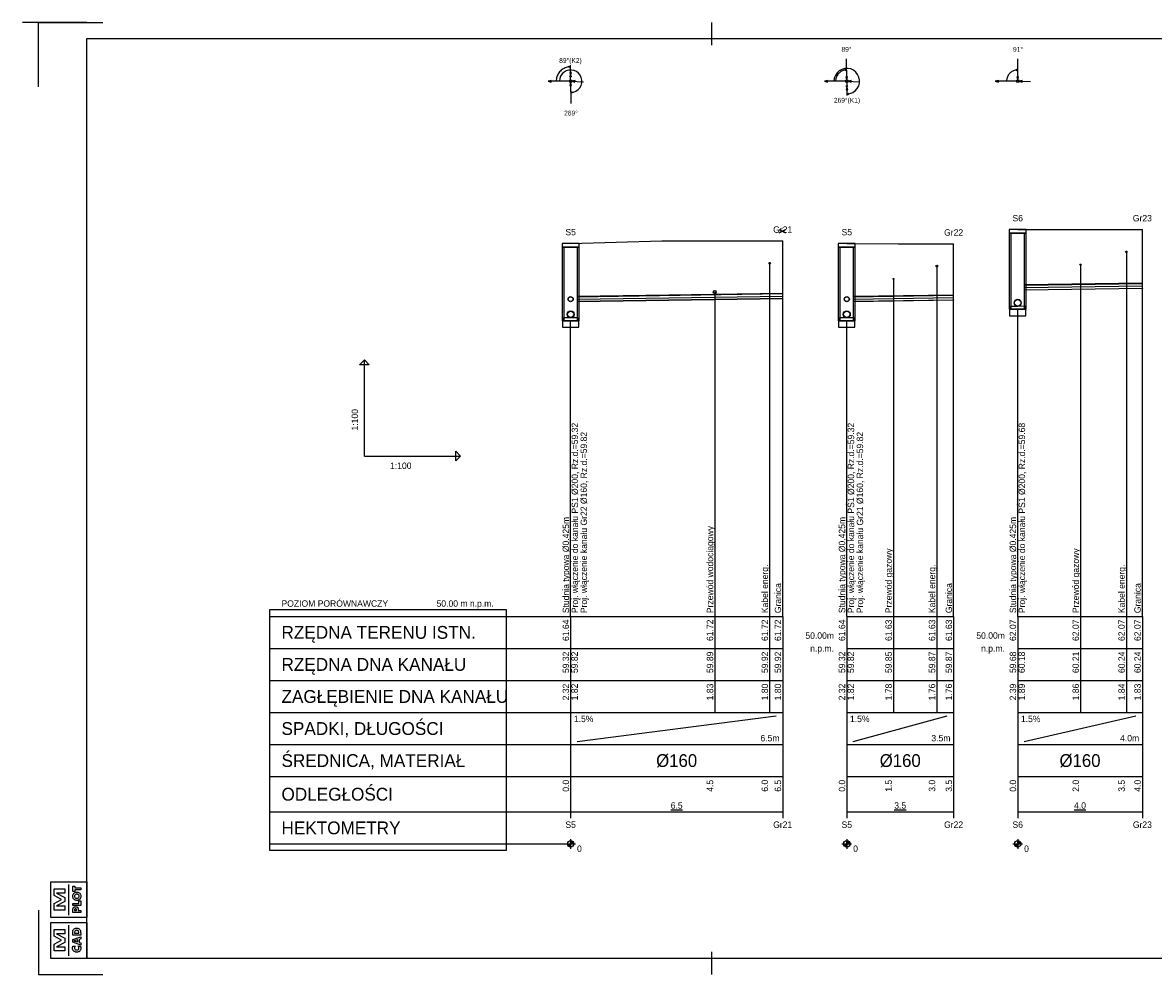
# Model space of a CAD drawing. Header units: metres. Extents: x 2733 to 3788, y -1659 to 878.
# Tile 2 of 23: x 2741 to 3094, y -1306 to -1009. Entities that reach past the tile are written whole.
import ezdxf
from ezdxf.enums import TextEntityAlignment as Align

# ---------------------------------------------------------------- set-up
doc = ezdxf.new("R2010")
doc.units = ezdxf.units.M
doc.header["$LTSCALE"] = 0.2
doc.layers.get('0').update_dxf_attribs({"color": 8, "linetype": 'CONTINUOUS'})
doc.layers.add('M_Ramki do druku', color=7, linetype='CONTINUOUS', lineweight=25)
doc.layers.add('M_Ramki rysunków', color=2, linetype='CONTINUOUS', lineweight=25)
for name, color, linetype in [('M_Ramki markery', 1, 'CONTINUOUS'), ('M_Ramki znaczniki', 6, 'CONTINUOUS'), ('SJ_10_Uzbr__nad', 7, 'CONTINUOUS'), ('SJ_14_Krawędzie', 7, 'CONTINUOUS'), ('SJ_15_Linie_tab', 7, 'CONTINUOUS'), ('SJ_16_Liczby', 7, 'CONTINUOUS'), ('SJ_19_Opis_Pz', 7, 'CONTINUOUS'), ('SJ_21_Opis_wl', 7, 'CONTINUOUS'), ('SJ_23_Opis_uzbr', 7, 'CONTINUOUS'), ('SJ_25_Linie_opi', 7, 'CONTINUOUS'), ('SJ_27_Wymiary', 7, 'CONTINUOUS'), ('SJ_2_Teren_istn', 3, 'CONTINUOUS'), ('SJ_5_Węzły', 7, 'CONTINUOUS'), ('SJ_8_KS_GRAWITA', 7, 'CONTINUOUS'), ('SJ_9_Uzbr__podz', 7, 'CONTINUOUS')]:
    doc.layers.add(name, color=color, linetype=linetype)
doc.styles.add('MCAD_TS', font='GENISO.SHX', dxfattribs={"width": 0.8, "oblique": 15})
doc.styles.add('OPISOWY', font='GOTHIC.TTF')

# ---------------------------------------------------------------- blocks, each defined once
blk = doc.blocks.new('mcadram')
at = {"color": 0, "linetype": 'ByBlock'}
for points in [[(-11.21, 0), (-11.21, 11.21), (0, 11.21), (0, 0)], [(-6.78, 2.37), (-10.13, 2.37), (-10.13, 4.43), (-7.84, 5.67), (-10.13, 6.89), (-10.13, 8.96), (-6.78, 8.96), (-6.78, 7.68), (-9.42, 7.68), (-6.78, 6.32), (-6.78, 5), (-9.42, 3.65), (-6.78, 3.65)], [(-1.88, 7.19), (-4.38, 7.19), (-4.38, 7.71), (-4.37, 8.06), (-4.35, 8.34), (-4.32, 8.53), (-4.28, 8.69), (-4.22, 8.83), (-4.14, 8.96), (-4.02, 9.1), (-3.88, 9.22), (-3.72, 9.32), (-3.54, 9.39), (-3.34, 9.43), (-3.13, 9.44), (-2.91, 9.43), (-2.72, 9.39), (-2.54, 9.32), (-2.38, 9.22), (-2.23, 9.1), (-2.11, 8.96), (-2.04, 8.83), (-1.98, 8.7), (-1.93, 8.55), (-1.9, 8.36), (-1.89, 8.12), (-1.88, 7.83), (-1.88, 7.71)], [(-2.44, 7.87), (-2.44, 7.98), (-2.46, 8.22), (-2.51, 8.42), (-2.6, 8.57), (-2.74, 8.67), (-2.91, 8.73), (-3.13, 8.75), (-3.34, 8.73), (-3.52, 8.67), (-3.65, 8.56), (-3.74, 8.42), (-3.8, 8.22), (-3.82, 7.98), (-3.82, 7.86)], [(-4.28, 3.85), (-3.53, 3.85), (-3.63, 3.75), (-3.7, 3.66), (-3.76, 3.57), (-3.8, 3.47), (-3.83, 3.37), (-3.83, 3.27), (-3.81, 3.09), (-3.75, 2.93), (-3.63, 2.8), (-3.49, 2.7), (-3.31, 2.64), (-3.11, 2.62), (-2.92, 2.64), (-2.76, 2.7), (-2.61, 2.8), (-2.5, 2.94), (-2.44, 3.09), (-2.42, 3.27), (-2.42, 3.38), (-2.45, 3.47), (-2.49, 3.57), (-2.55, 3.66), (-2.62, 3.76), (-2.72, 3.85), (-1.97, 3.85), (-1.92, 3.74), (-1.89, 3.63), (-1.85, 3.53), (-1.83, 3.42), (-1.82, 3.31), (-1.82, 3.2), (-1.82, 3.07), (-1.84, 2.94), (-1.86, 2.82), (-1.9, 2.71), (-1.95, 2.61), (-2.01, 2.51), (-2.15, 2.33), (-2.3, 2.19), (-2.48, 2.08), (-2.68, 2), (-2.89, 1.95), (-3.12, 1.93), (-3.31, 1.94), (-3.48, 1.97), (-3.65, 2.03), (-3.8, 2.1), (-3.94, 2.19), (-4.07, 2.31), (-4.18, 2.43), (-4.27, 2.56), (-4.34, 2.71), (-4.39, 2.86), (-4.42, 3.03), (-4.43, 3.2), (-4.43, 3.31), (-4.42, 3.42), (-4.4, 3.53), (-4.37, 3.63), (-4.33, 3.74)], [(-1.88, 4.16), (-4.38, 5.02), (-4.38, 5.87), (-1.88, 6.73), (-1.88, 6.06), (-2.33, 5.93), (-2.33, 4.96), (-1.88, 4.83)], [(-2.81, 5.11), (-2.81, 5.79), (-3.64, 5.53), (-3.67, 5.52), (-3.71, 5.51), (-3.76, 5.5), (-3.82, 5.49), (-3.89, 5.47), (-3.97, 5.45), (-3.91, 5.43), (-3.85, 5.42), (-3.8, 5.4), (-3.74, 5.39), (-3.69, 5.38), (-3.64, 5.36)]]:
    blk.add_lwpolyline(points, close=True, dxfattribs=at)
blk.add_lwpolyline([(-5.6, 0.82), (-5.6, 10.39)], dxfattribs=at)
blk = doc.blocks.new('mplotram')
at = {"color": 0, "linetype": 'ByBlock', "lineweight": -2}
for points in [[(-11.21, 0), (-11.21, 11.21), (0, 11.21), (0, 0)], [(-6.78, 2.37), (-10.13, 2.37), (-10.13, 4.43), (-7.84, 5.67), (-10.13, 6.89), (-10.13, 8.96), (-6.78, 8.96), (-6.78, 7.68), (-9.42, 7.68), (-6.78, 6.32), (-6.78, 5), (-9.42, 3.65), (-6.78, 3.65)], [(-3.08, 7.96), (-2.91, 7.95), (-2.75, 7.92), (-2.59, 7.87), (-2.45, 7.79), (-2.31, 7.7), (-2.19, 7.59), (-2.08, 7.46), (-1.99, 7.32), (-1.91, 7.17), (-1.86, 7.01), (-1.83, 6.84), (-1.82, 6.67), (-1.83, 6.5), (-1.86, 6.34), (-1.91, 6.18), (-1.99, 6.02), (-2.08, 5.89), (-2.19, 5.76), (-2.31, 5.65), (-2.45, 5.55), (-2.6, 5.48), (-2.75, 5.42), (-2.91, 5.39), (-3.08, 5.38), (-3.25, 5.39), (-3.41, 5.42), (-3.57, 5.48), (-3.72, 5.55), (-3.85, 5.65), (-3.98, 5.76), (-4.09, 5.89), (-4.18, 6.02), (-4.25, 6.18), (-4.31, 6.34), (-4.34, 6.5), (-4.35, 6.67), (-4.34, 6.84), (-4.31, 7.01), (-4.25, 7.17), (-4.18, 7.32), (-4.09, 7.46), (-3.98, 7.59), (-3.85, 7.7), (-3.72, 7.79), (-3.57, 7.87), (-3.41, 7.92), (-3.25, 7.95)], [(-1.88, 8.66), (-3.72, 8.66), (-3.72, 8.12), (-4.29, 8.12), (-4.29, 9.86), (-3.72, 9.86), (-3.72, 9.32), (-1.88, 9.32)], [(-2.37, 6.67), (-2.4, 6.84), (-2.46, 7), (-2.57, 7.12), (-2.72, 7.22), (-2.89, 7.28), (-3.08, 7.3), (-3.27, 7.28), (-3.44, 7.22), (-3.59, 7.12), (-3.7, 6.99), (-3.77, 6.84), (-3.79, 6.67), (-3.77, 6.5), (-3.7, 6.35), (-3.59, 6.22), (-3.44, 6.12), (-3.27, 6.06), (-3.08, 6.04), (-2.89, 6.06), (-2.72, 6.12), (-2.57, 6.22), (-2.46, 6.35), (-2.39, 6.5)], [(-1.88, 3.74), (-4.29, 3.74), (-4.29, 4.4), (-2.44, 4.4), (-2.44, 5.22), (-1.88, 5.22)], [(-1.88, 2.22), (-1.88, 1.6), (-4.29, 1.6), (-4.29, 2.29), (-4.29, 2.53), (-4.28, 2.72), (-4.26, 2.86), (-4.22, 2.96), (-4.18, 3.05), (-4.12, 3.14), (-4.04, 3.22), (-3.95, 3.29), (-3.84, 3.34), (-3.73, 3.38), (-3.61, 3.4), (-3.47, 3.41), (-3.34, 3.4), (-3.21, 3.38), (-3.09, 3.34), (-2.99, 3.29), (-2.9, 3.22), (-2.82, 3.14), (-2.78, 3.06), (-2.74, 2.98), (-2.71, 2.89), (-2.69, 2.78), (-2.68, 2.64), (-2.68, 2.45), (-2.68, 2.34), (-2.68, 2.22)], [(-3.21, 2.22), (-3.21, 2.34), (-3.21, 2.49), (-3.24, 2.6), (-3.27, 2.68), (-3.33, 2.73), (-3.4, 2.76), (-3.49, 2.77), (-3.59, 2.76), (-3.66, 2.73), (-3.71, 2.68), (-3.75, 2.6), (-3.77, 2.49), (-3.77, 2.35), (-3.77, 2.22)]]:
    blk.add_lwpolyline(points, close=True, dxfattribs=at)
blk.add_lwpolyline([(-5.6, 0.82), (-5.6, 10.39)], dxfattribs=at)
blk = doc.blocks.new('mcad_logo_ram')
at = {"layer": 'M_Ramki rysunków', "color": 0, "linetype": 'ByBlock', "lineweight": -2, "rotation": 270}
for name, p in [('mcadram', (0, 0)), ('mplotram', (12.71, 0))]:
    blk.add_blockref(name, p, dxfattribs=at)
blk = doc.blocks.new('Znacznik_narozny_v2')
at = {"layer": 'M_Ramki znaczniki'}
blk.add_lwpolyline([(0, -20), (0, 0), (20, 0)], dxfattribs=at)
blk = doc.blocks.new('znacznik297')
at = {"lineweight": -2}
blk.add_line((0, 0), (-20, 0), dxfattribs=at)
at = {"layer": 'M_Ramki markery'}
blk.add_line((0, 0), (2, 0), dxfattribs=at)
blk = doc.blocks.new('*U146')
at = {"layer": 'M_Ramki do druku'}
for p, q in [((210, 297), (210, 292)), ((210, 5), (210, 0))]:
    blk.add_line(p, q, dxfattribs=at)
at = {"layer": 'M_Ramki markery'}
for p, q in [((210, 292), (210, 290)), ((210, 7), (210, 5))]:
    blk.add_line(p, q, dxfattribs=at)
at = {"layer": 'M_Ramki rysunków', "color": 0, "linetype": 'ByBlock', "lineweight": -2}
blk.add_lwpolyline([(15, 5), (15, 292), (945, 292), (945, 5)], close=True, dxfattribs=at)
blk.add_blockref('znacznik297', (15, 297))
at = {"layer": 'M_Ramki rysunków', "color": 0, "linetype": 'ByBlock', "lineweight": -2, "rotation": 90}
blk.add_blockref('mcad_logo_ram', (15, 5), dxfattribs=at)
at = {"layer": 'M_Ramki znaczniki'}
blk.add_blockref('Znacznik_narozny_v2', (0, 297), dxfattribs=at)
at = {"layer": 'M_Ramki znaczniki', "xscale": -1, "rotation": 180}
blk.add_blockref('Znacznik_narozny_v2', (0, 0), dxfattribs=at)
at = {"layer": 'M_Ramki do druku', "style": 'MCAD_TS', "width": 0.8}
for tag, p in [('KOMENTARZ', (6.54, 30.57)), ('RYSUNEK', (10.28, 30.57)), ('DATA', (14.02, 30.57))]:
    blk.add_attdef(tag, p, '', height=2, rotation=90, dxfattribs=at)

msp = doc.modelspace()

# ---------------------------------------------------------------- linework, layer by layer
at = {"layer": 'SJ_10_Uzbr__nad'}
for p, q in [((2976.76, -1074.53), (2978.76, -1073.53)), ((2976.76, -1073.53), (2978.76, -1074.53))]:
    msp.add_line(p, q, dxfattribs=at)
at = {"layer": 'SJ_14_Krawędzie'}
for p, q in [((3053.38, -1091.62), (3090.14, -1091.07)), ((2913.86, -1095.22), (2977.91, -1094.26)), ((3000.03, -1095.22), (3031.25, -1094.75))]:
    msp.add_line(p, q, dxfattribs=at)
at = {"layer": 'SJ_15_Linie_tab'}
for p, q in [((2847.39, -1144.23), (2847.39, -1114.23)), ((2847.39, -1144.23), (2877.39, -1144.23)), ((2817.82, -1194.23), (2911.74, -1194.23)), ((2911.74, -1194.23), (2977.91, -1194.23)), ((2911.74, -1194.23), (2911.74, -1224.23)), ((2911.74, -1194.23), (2911.74, -1255.23)), ((2956.72, -1194.23), (2956.72, -1204.23)), ((2973.83, -1194.23), (2973.83, -1204.23)), ((2977.91, -1194.23), (2977.91, -1224.23)), ((2977.91, -1194.23), (2977.91, -1255.23)), ((2997.91, -1194.23), (3031.25, -1194.23)), ((2997.91, -1194.23), (2997.91, -1224.23)), ((2997.91, -1194.23), (2997.91, -1255.23)), ((3012.46, -1194.23), (3012.46, -1204.23)), ((3026, -1194.23), (3026, -1204.23)), ((3031.25, -1194.23), (3031.25, -1224.23)), ((3031.25, -1194.23), (3031.25, -1255.23)), ((3051.25, -1194.23), (3090.14, -1194.23)), ((3051.25, -1194.23), (3051.25, -1224.23)), ((3051.25, -1194.23), (3051.25, -1255.23)), ((3070.85, -1194.23), (3070.85, -1204.23)), ((3085.17, -1194.23), (3085.17, -1204.23)), ((3090.14, -1194.23), (3090.14, -1224.23)), ((3090.14, -1194.23), (3090.14, -1255.23)), ((2817.82, -1204.23), (2911.74, -1204.23)), ((2911.74, -1204.23), (2977.91, -1204.23)), ((2956.72, -1204.23), (2956.72, -1214.23)), ((2973.83, -1204.23), (2973.83, -1214.23)), ((2997.91, -1204.23), (3031.25, -1204.23)), ((3012.46, -1204.23), (3012.46, -1214.23)), ((3026, -1204.23), (3026, -1214.23)), ((3051.25, -1204.23), (3090.14, -1204.23)), ((3070.85, -1204.23), (3070.85, -1214.23)), ((3085.17, -1204.23), (3085.17, -1214.23)), ((2817.82, -1214.23), (2911.74, -1214.23)), ((2911.74, -1214.23), (2977.91, -1214.23)), ((2956.72, -1214.23), (2956.72, -1224.23)), ((2973.83, -1214.23), (2973.83, -1224.23)), ((2997.91, -1214.23), (3031.25, -1214.23)), ((3012.46, -1214.23), (3012.46, -1224.23)), ((3026, -1214.23), (3026, -1224.23)), ((3051.25, -1214.23), (3090.14, -1214.23)), ((3070.85, -1214.23), (3070.85, -1224.23)), ((3085.17, -1214.23), (3085.17, -1224.23)), ((2817.82, -1224.23), (2911.74, -1224.23)), ((2911.74, -1224.23), (2977.91, -1224.23)), ((2911.74, -1224.23), (2911.74, -1234.23)), ((2977.91, -1224.23), (2977.91, -1234.23)), ((2997.91, -1224.23), (3031.25, -1224.23)), ((2997.91, -1224.23), (2997.91, -1234.23)), ((3031.25, -1224.23), (3031.25, -1234.23)), ((3051.25, -1224.23), (3090.14, -1224.23)), ((3051.25, -1224.23), (3051.25, -1234.23)), ((3090.14, -1224.23), (3090.14, -1234.23)), ((2913.74, -1233.23), (2975.91, -1225.23)), ((2999.91, -1233.23), (3029.25, -1225.23)), ((3053.25, -1233.23), (3088.14, -1225.23)), ((2817.82, -1234.23), (2911.74, -1234.23)), ((2911.74, -1234.23), (2977.91, -1234.23)), ((2977.91, -1234.23), (2977.91, -1244.23)), ((2997.91, -1234.23), (3031.25, -1234.23)), ((3031.25, -1234.23), (3031.25, -1244.23)), ((3051.25, -1234.23), (3090.14, -1234.23)), ((3090.14, -1234.23), (3090.14, -1244.23)), ((2817.82, -1244.23), (2911.74, -1244.23)), ((2911.74, -1244.23), (2977.91, -1244.23)), ((2911.74, -1244.23), (2911.74, -1257.23)), ((2977.91, -1244.23), (2977.91, -1257.23)), ((2997.91, -1244.23), (3031.25, -1244.23)), ((2997.91, -1244.23), (2997.91, -1257.23)), ((3031.25, -1244.23), (3031.25, -1257.23)), ((3051.25, -1244.23), (3090.14, -1244.23)), ((3051.25, -1244.23), (3051.25, -1257.23)), ((3090.14, -1244.23), (3090.14, -1257.23)), ((2817.82, -1255.23), (2911.74, -1255.23)), ((2911.74, -1255.23), (2977.91, -1255.23)), ((2997.91, -1255.23), (3031.25, -1255.23)), ((3051.25, -1255.23), (3090.14, -1255.23)), ((2817.82, -1265.23), (2911.74, -1265.23))]:
    msp.add_line(p, q, dxfattribs=at)
for points in [[(3090.14, -1194.23), (3090.14, -1073.48)], [(2977.91, -1194.23), (2977.91, -1077.03)], [(3031.25, -1194.23), (3031.25, -1077.93)], [(3051.25, -1194.23), (3051.25, -1098.4)], [(2911.74, -1194.23), (2911.74, -1101.99)], [(2997.91, -1194.23), (2997.91, -1101.99)]]:
    msp.add_lwpolyline(points, dxfattribs=at)
for points in [[(2847.39, -1114.23), (2848.89, -1115.73), (2845.89, -1115.73)], [(2877.39, -1144.23), (2875.89, -1145.73), (2875.89, -1142.73)], [(2817.82, -1267.23), (2891.74, -1267.23), (2891.74, -1192.23), (2817.82, -1192.23)]]:
    msp.add_lwpolyline(points, close=True, dxfattribs=at)
at = {"layer": 'SJ_16_Liczby'}
for p, q in [((2910.24, -1265.23), (2913.24, -1265.23)), ((2910.74, -1265.3), (2912.74, -1265.16)), ((2910.75, -1265.37), (2912.73, -1265.09)), ((2910.76, -1265.44), (2912.72, -1265.02)), ((2910.78, -1265.5), (2912.7, -1264.95)), ((2910.8, -1265.57), (2912.68, -1264.89)), ((2910.82, -1265.63), (2912.65, -1264.82)), ((2910.86, -1265.7), (2912.62, -1264.76)), ((2910.89, -1265.76), (2912.59, -1264.7)), ((2910.93, -1265.82), (2912.55, -1264.64)), ((2910.97, -1265.87), (2912.5, -1264.58)), ((2911.02, -1265.92), (2912.46, -1264.53)), ((2911.07, -1265.97), (2912.41, -1264.48)), ((2911.12, -1266.02), (2912.35, -1264.44)), ((2911.18, -1266.06), (2912.3, -1264.4)), ((2911.24, -1266.09), (2912.24, -1264.36)), ((2911.3, -1266.13), (2912.18, -1264.33)), ((2911.36, -1266.15), (2912.11, -1264.3)), ((2911.43, -1266.18), (2912.05, -1264.28)), ((2911.5, -1266.2), (2911.98, -1264.26)), ((2911.56, -1266.21), (2911.91, -1264.24)), ((2911.63, -1266.22), (2911.84, -1264.23)), ((2911.7, -1266.23), (2911.77, -1264.23)), ((2911.74, -1263.73), (2911.74, -1266.73)), ((2996.41, -1265.23), (2999.41, -1265.23)), ((2996.91, -1265.3), (2998.9, -1265.16)), ((2996.92, -1265.37), (2998.9, -1265.09)), ((2996.93, -1265.44), (2998.88, -1265.02)), ((2996.94, -1265.5), (2998.87, -1264.95)), ((2996.97, -1265.57), (2998.85, -1264.89)), ((2996.99, -1265.63), (2998.82, -1264.82)), ((2997.02, -1265.7), (2998.79, -1264.76)), ((2997.06, -1265.76), (2998.75, -1264.7)), ((2997.1, -1265.82), (2998.71, -1264.64)), ((2997.14, -1265.87), (2998.67, -1264.58)), ((2997.19, -1265.92), (2998.63, -1264.53)), ((2997.24, -1265.97), (2998.58, -1264.48)), ((2997.29, -1266.02), (2998.52, -1264.44)), ((2997.35, -1266.06), (2998.47, -1264.4)), ((2997.41, -1266.09), (2998.41, -1264.36)), ((2997.47, -1266.13), (2998.34, -1264.33)), ((2997.53, -1266.15), (2998.28, -1264.3)), ((2997.6, -1266.18), (2998.21, -1264.28)), ((2997.66, -1266.2), (2998.15, -1264.26)), ((2997.73, -1266.21), (2998.08, -1264.24)), ((2997.8, -1266.22), (2998.01, -1264.23)), ((2997.87, -1266.23), (2997.94, -1264.23)), ((2997.91, -1263.73), (2997.91, -1266.73)), ((3049.75, -1265.23), (3052.75, -1265.23)), ((3050.26, -1265.37), (3052.24, -1265.09)), ((3050.26, -1265.3), (3052.25, -1265.16)), ((3050.28, -1265.44), (3052.23, -1265.02)), ((3050.29, -1265.5), (3052.21, -1264.95)), ((3050.31, -1265.57), (3052.19, -1264.89)), ((3050.34, -1265.63), (3052.17, -1264.82)), ((3050.37, -1265.7), (3052.14, -1264.76)), ((3050.41, -1265.76), (3052.1, -1264.7)), ((3050.44, -1265.82), (3052.06, -1264.64)), ((3050.49, -1265.87), (3052.02, -1264.58)), ((3050.53, -1265.92), (3051.97, -1264.53)), ((3050.58, -1265.97), (3051.92, -1264.48)), ((3050.64, -1266.02), (3051.87, -1264.44)), ((3050.69, -1266.06), (3051.81, -1264.4)), ((3050.75, -1266.09), (3051.75, -1264.36)), ((3050.81, -1266.13), (3051.69, -1264.33)), ((3050.88, -1266.15), (3051.63, -1264.3)), ((3050.94, -1266.18), (3051.56, -1264.28)), ((3051.01, -1266.2), (3051.5, -1264.26)), ((3051.08, -1266.21), (3051.43, -1264.24)), ((3051.15, -1266.22), (3051.36, -1264.23)), ((3051.22, -1266.23), (3051.29, -1264.23)), ((3051.25, -1263.73), (3051.25, -1266.73))]:
    msp.add_line(p, q, dxfattribs=at)
for centre in [(2911.74, -1265.23), (2997.91, -1265.23), (3051.25, -1265.23)]:
    msp.add_circle(centre, 1, dxfattribs=at)
at = {"layer": 'SJ_21_Opis_wl'}
for centre, radius in [((2911.74, -1095.25), 0.8), ((2911.74, -1095.25), 0.727), ((2997.91, -1095.25), 0.8), ((2997.91, -1095.25), 0.727), ((3051.25, -1096.38), 1.1), ((3051.25, -1096.38), 1), ((2911.74, -1099.98), 1.1), ((2911.74, -1099.98), 1), ((2997.91, -1099.98), 1.1), ((2997.91, -1099.98), 1)]:
    msp.add_circle(centre, radius, dxfattribs=at)
at = {"layer": 'SJ_25_Linie_opi'}
for p, q in [((3085.17, -1080.48), (3085.17, -1194.23)), ((2973.83, -1084.03), (2973.83, -1194.23)), ((3026, -1084.93), (3026, -1194.23)), ((3070.85, -1084.48), (3070.85, -1194.23)), ((3012.46, -1088.92), (3012.46, -1194.23)), ((2956.72, -1093.03), (2956.72, -1194.23))]:
    msp.add_line(p, q, dxfattribs=at)
at = {"layer": 'SJ_27_Wymiary'}
for p, q in [((2911.74, -1027.23), (2911.69, -1022.23)), ((2997.91, -1027.23), (2997.84, -1020.23)), ((3051.25, -1027.23), (3051.32, -1020.23)), ((2911.74, -1027.23), (2904.74, -1027.23)), ((2911.74, -1027.23), (2915.73, -1027.44)), ((2911.74, -1027.23), (2911.82, -1034.23)), ((2997.91, -1027.23), (2990.91, -1027.23)), ((2997.91, -1027.23), (3001.9, -1027.44)), ((2997.91, -1027.23), (2997.96, -1031.73)), ((3051.25, -1027.23), (3044.25, -1027.23)), ((3051.25, -1027.23), (3055.25, -1027.28))]:
    msp.add_line(p, q, dxfattribs=at)
for points in [[(2911.7, -1022.73), (2911.35, -1022.74), (2911, -1022.79), (2910.65, -1022.86), (2910.32, -1022.96), (2909.99, -1023.08), (2909.67, -1023.23), (2909.36, -1023.4), (2909.07, -1023.6), (2908.8, -1023.82), (2908.54, -1024.06), (2908.3, -1024.32), (2908.09, -1024.6), (2907.89, -1024.89), (2907.72, -1025.2), (2907.58, -1025.52), (2907.46, -1025.84), (2907.36, -1026.18), (2907.29, -1026.53), (2907.25, -1026.88), (2907.24, -1027.23)], [(2997.95, -1031.23), (2998.88, -1031.11), (2999.76, -1030.77), (3000.53, -1030.24), (3001.16, -1029.55), (3001.62, -1028.72), (3001.86, -1027.82), (3001.89, -1026.88), (3001.7, -1025.96), (3001.3, -1025.12), (3000.72, -1024.38), (2999.98, -1023.81), (2999.12, -1023.42), (2998.2, -1023.24), (2997.27, -1023.28), (2996.36, -1023.54), (2995.55, -1024), (2994.86, -1024.63), (2994.34, -1025.42), (2994.02, -1026.3), (2993.91, -1027.23)], [(2911.78, -1030.73), (2912.59, -1030.62), (2913.36, -1030.33), (2914.04, -1029.87), (2914.59, -1029.26), (2914.98, -1028.54), (2915.2, -1027.75), (2915.23, -1026.93), (2915.06, -1026.12), (2914.71, -1025.38), (2914.2, -1024.74), (2913.55, -1024.23), (2912.8, -1023.89), (2912, -1023.74), (2911.18, -1023.77), (2910.39, -1024), (2909.67, -1024.4), (2909.07, -1024.96), (2908.62, -1025.64), (2908.33, -1026.41), (2908.24, -1027.23)], [(2997.87, -1023.73), (2997.6, -1023.74), (2997.33, -1023.78), (2997.06, -1023.83), (2996.8, -1023.91), (2996.54, -1024), (2996.3, -1024.12), (2996.06, -1024.25), (2995.83, -1024.41), (2995.62, -1024.58), (2995.42, -1024.76), (2995.23, -1024.97), (2995.07, -1025.18), (2994.92, -1025.41), (2994.78, -1025.65), (2994.67, -1025.9), (2994.58, -1026.15), (2994.5, -1026.42), (2994.45, -1026.68), (2994.42, -1026.95), (2994.41, -1027.23)], [(3051.29, -1023.73), (3051.01, -1023.74), (3050.73, -1023.77), (3050.46, -1023.82), (3050.2, -1023.89), (3049.94, -1023.98), (3049.68, -1024.1), (3049.44, -1024.23), (3049.21, -1024.38), (3048.99, -1024.55), (3048.79, -1024.74), (3048.6, -1024.94), (3048.43, -1025.16), (3048.27, -1025.39), (3048.14, -1025.63), (3048.02, -1025.88), (3047.93, -1026.14), (3047.85, -1026.41), (3047.8, -1026.68), (3047.76, -1026.95), (3047.75, -1027.23)]]:
    msp.add_lwpolyline(points, dxfattribs=at)
for points in [[(2911.7, -1022.73), (2911.21, -1022.6), (2911.21, -1022.86)], [(2911.72, -1025.53), (2911.97, -1024.56), (2911.45, -1024.56)], [(2997.87, -1023.73), (2997.39, -1023.6), (2997.39, -1023.86)], [(2997.9, -1026.83), (2998.15, -1025.86), (2997.63, -1025.86)], [(3051.29, -1023.73), (3050.8, -1023.59), (3050.8, -1023.85)], [(3051.26, -1026.83), (3051.52, -1025.86), (3051.01, -1025.86)], [(2904.74, -1027.23), (2905.7, -1027.49), (2905.7, -1026.97)], [(2911.74, -1027.63), (2911.5, -1028.6), (2912.01, -1028.59)], [(2912.14, -1027.25), (2913.09, -1027.56), (2913.12, -1027.04)], [(2990.91, -1027.23), (2991.87, -1027.49), (2991.87, -1026.97)], [(2997.93, -1028.93), (2997.68, -1029.9), (2998.2, -1029.89)], [(2998.31, -1027.25), (2999.26, -1027.56), (2999.28, -1027.04)], [(3044.25, -1027.23), (3045.22, -1027.49), (3045.22, -1026.97)], [(3051.65, -1027.23), (3052.62, -1027.51), (3052.62, -1026.99)], [(2911.78, -1030.73), (2912.26, -1030.85), (2912.26, -1030.59)], [(2997.95, -1031.23), (2998.44, -1031.35), (2998.44, -1031.09)]]:
    msp.add_lwpolyline(points, close=True, dxfattribs=at)
for centre, radius in [((2911.72, -1025.73), 0.2), ((2911.74, -1027.23), 0.4), ((2997.91, -1027.23), 0.4), ((2997.92, -1028.73), 0.2), ((3051.25, -1027.23), 0.4)]:
    msp.add_circle(centre, radius, dxfattribs=at)
at = {"layer": 'SJ_2_Teren_istn'}
for points in [[(3051.25, -1073.48), (3090.14, -1073.48)], [(2911.74, -1077.83), (2940.19, -1077.03), (2977.91, -1077.03)], [(2997.91, -1077.83), (3013.94, -1077.93), (3031.25, -1077.93)]]:
    msp.add_lwpolyline(points, dxfattribs=at)
at = {"layer": 'SJ_5_Węzły'}
for points in [[(3048.6, -1074.68), (3053.91, -1074.68), (3053.91, -1073.48), (3048.6, -1073.48)], [(3048.6, -1098.4), (3053.91, -1098.4), (3053.91, -1074.68), (3048.6, -1074.68)], [(3049.13, -1098.4), (3053.38, -1098.4), (3053.38, -1074.68), (3049.13, -1074.68)], [(2909.08, -1079.03), (2914.39, -1079.03), (2914.39, -1077.83), (2909.08, -1077.83)], [(2909.08, -1101.99), (2914.39, -1101.99), (2914.39, -1079.03), (2909.08, -1079.03)], [(2909.61, -1101.99), (2913.86, -1101.99), (2913.86, -1079.03), (2909.61, -1079.03)], [(2995.25, -1079.03), (3000.56, -1079.03), (3000.56, -1077.83), (2995.25, -1077.83)], [(2995.25, -1101.99), (3000.56, -1101.99), (3000.56, -1079.03), (2995.25, -1079.03)], [(2995.78, -1101.99), (3000.03, -1101.99), (3000.03, -1079.03), (2995.78, -1079.03)], [(3051.25, -1098.4), (3049.13, -1098.4), (3049.13, -1097.38), (3051.25, -1097.38), (3053.38, -1097.35), (3053.38, -1098.4)], [(3048.7, -1100.4), (3053.8, -1100.4), (3053.8, -1098.4), (3048.7, -1098.4)], [(2909.19, -1103.99), (2914.29, -1103.99), (2914.29, -1101.99), (2909.19, -1101.99)], [(2911.74, -1101.99), (2909.61, -1101.99), (2909.61, -1100.98), (2911.74, -1100.98), (2913.86, -1100.95), (2913.86, -1101.99)], [(2995.36, -1103.99), (3000.46, -1103.99), (3000.46, -1101.99), (2995.36, -1101.99)], [(2997.91, -1101.99), (2995.78, -1101.99), (2995.78, -1100.98), (2997.91, -1100.98), (3000.03, -1100.95), (3000.03, -1101.99)]]:
    msp.add_lwpolyline(points, close=True, dxfattribs=at)
at = {"layer": 'SJ_8_KS_GRAWITA'}
for points in [[(3053.38, -1090.89), (3090.14, -1090.34), (3090.14, -1090.27), (3053.38, -1090.82)], [(2913.86, -1094.49), (2977.91, -1093.53), (2977.91, -1093.46), (2913.86, -1094.42)], [(3053.38, -1092.35), (3090.14, -1091.8), (3090.14, -1091.87), (3053.38, -1092.42)], [(2913.86, -1095.95), (2977.91, -1094.99), (2977.91, -1095.06), (2913.86, -1096.02)], [(3000.03, -1094.49), (3031.25, -1094.02), (3031.25, -1093.95), (3000.03, -1094.42)], [(3000.03, -1095.95), (3031.25, -1095.48), (3031.25, -1095.55), (3000.03, -1096.02)]]:
    msp.add_lwpolyline(points, close=True, dxfattribs=at)
at = {"layer": 'SJ_9_Uzbr__podz'}
for centre, radius in [((3085.17, -1080.48), 0.25), ((2973.83, -1084.03), 0.25), ((3026, -1084.93), 0.25), ((3070.85, -1084.48), 0.168), ((3070.85, -1084.48), 0.16), ((3012.46, -1088.92), 0.168), ((3012.46, -1088.92), 0.16), ((2956.72, -1093.03), 0.472), ((2956.72, -1093.03), 0.45)]:
    msp.add_circle(centre, radius, dxfattribs=at)

# ---------------------------------------------------------------- block references
at = {"layer": 'M_Ramki do druku'}
msp.add_blockref('*U146', (2745.73, -1305.95), dxfattribs=at)

# ---------------------------------------------------------------- texts
at = {"layer": 'SJ_15_Linie_tab', "style": 'OPISOWY'}
for s, height, p in [('POZIOM PORÓWNAWCZY', 2, (2821.51, -1191.23)), ('RZĘDNA TERENU ISTN.', 4, (2821.51, -1201.23)), ('RZĘDNA DNA KANAŁU', 4, (2821.51, -1211.23)), ('ZAGŁĘBIENIE DNA KANAŁU', 4, (2821.51, -1221.23)), ('SPADKI, DŁUGOŚCI', 4, (2821.51, -1231.23)), ('ŚREDNICA, MATERIAŁ', 4, (2821.51, -1241.23)), ('ODLEGŁOŚCI', 4, (2821.51, -1251.73)), ('HEKTOMETRY', 4, (2821.51, -1262.23))]:
    msp.add_text(s, height=height, dxfattribs=at).set_placement(p)
for s, p in [('50.00 m n.p.m.', (2887.74, -1191.23)), ('50.00m', (2993.91, -1201.23)), ('50.00m', (3047.25, -1201.23)), ('n.p.m.', (2993.91, -1205.23)), ('n.p.m.', (3047.25, -1205.23))]:
    msp.add_text(s, height=2, dxfattribs=at).set_placement(p, align=Align.RIGHT)
at = {"layer": 'SJ_16_Liczby', "style": 'OPISOWY'}
for s, height, p in [('89%%D', 1.5, (2997.82, -1018.03)), ('91%%D', 1.5, (3051.34, -1018.03)), ('89%%D(K2)', 1.5, (2911.68, -1021.53)), ('269%%D(K1)', 1.5, (2997.97, -1033.93)), ('269%%D', 1.5, (2911.85, -1037.93)), ('S6', 2, (3051.25, -1070.98)), ('Gr23', 2, (3090.14, -1070.98)), ('Gr21', 2, (2977.91, -1074.53)), ('S5', 2, (2911.74, -1075.33)), ('S5', 2, (2997.91, -1075.33)), ('Gr22', 2, (3031.25, -1075.43)), ('%%u6.5', 2, (2944.82, -1254.23)), ('%%u3.5', 2, (3014.58, -1254.23)), ('%%u4.0', 2, (3070.69, -1254.23)), ('S5', 2, (2911.74, -1260.23)), ('Gr21', 2, (2977.91, -1260.23)), ('S5', 2, (2997.91, -1260.23)), ('Gr22', 2, (3031.25, -1260.23)), ('S6', 2, (3051.25, -1260.23)), ('Gr23', 2, (3090.14, -1260.23))]:
    msp.add_text(s, height=height, dxfattribs=at).set_placement(p, align=Align.CENTER)
msp.add_text('1:100', height=2, rotation=90, dxfattribs=at).set_placement((2845.39, -1136.23))
for s, p in [('1:100', (2855.39, -1148.23)), ('1.5%', (2912.74, -1227.23)), ('1.5%', (2998.91, -1227.23)), ('1.5%', (3052.25, -1227.23)), ('0', (2913.74, -1267.73)), ('0', (2999.91, -1267.73)), ('0', (3053.25, -1267.73))]:
    msp.add_text(s, height=2, dxfattribs=at).set_placement(p)
for s, p in [('61.64', (2911.24, -1195.23)), ('61.72', (2956.22, -1195.23)), ('61.72', (2973.33, -1195.23)), ('61.72', (2977.41, -1195.23)), ('61.64', (2997.41, -1195.23)), ('61.63', (3011.96, -1195.23)), ('61.63', (3025.5, -1195.23)), ('61.63', (3030.75, -1195.23)), ('62.07', (3050.75, -1195.23)), ('62.07', (3070.35, -1195.23)), ('62.07', (3084.67, -1195.23)), ('62.07', (3089.64, -1195.23)), ('59.32', (2911.24, -1205.23)), ('59.82', (2913.99, -1205.23)), ('59.89', (2956.22, -1205.23)), ('59.92', (2973.33, -1205.23)), ('59.92', (2977.41, -1205.23)), ('59.32', (2997.41, -1205.23)), ('59.82', (3000.16, -1205.23)), ('59.85', (3011.96, -1205.23)), ('59.87', (3025.5, -1205.23)), ('59.87', (3030.75, -1205.23)), ('59.68', (3050.75, -1205.23)), ('60.18', (3053.5, -1205.23)), ('60.21', (3070.35, -1205.23)), ('60.24', (3084.67, -1205.23)), ('60.24', (3089.64, -1205.23)), ('2.32', (2911.24, -1215.23)), ('1.82', (2913.99, -1215.23)), ('1.83', (2956.22, -1215.23)), ('1.80', (2973.33, -1215.23)), ('1.80', (2977.41, -1215.23)), ('2.32', (2997.41, -1215.23)), ('1.82', (3000.16, -1215.23)), ('1.78', (3011.96, -1215.23)), ('1.76', (3025.5, -1215.23)), ('1.76', (3030.75, -1215.23)), ('2.39', (3050.75, -1215.23)), ('1.89', (3053.5, -1215.23)), ('1.86', (3070.35, -1215.23)), ('1.84', (3084.67, -1215.23)), ('1.83', (3089.64, -1215.23)), ('0.0', (2911.24, -1245.23)), ('4.5', (2956.22, -1245.23)), ('6.0', (2973.33, -1245.23)), ('6.5', (2977.41, -1245.23)), ('0.0', (2997.41, -1245.23)), ('1.5', (3011.96, -1245.23)), ('3.0', (3025.5, -1245.23)), ('3.5', (3030.75, -1245.23)), ('0.0', (3050.75, -1245.23)), ('2.0', (3070.35, -1245.23)), ('3.5', (3084.67, -1245.23)), ('4.0', (3089.64, -1245.23))]:
    msp.add_text(s, height=2, rotation=90, dxfattribs=at).set_placement(p, align=Align.RIGHT)
for s, p in [('6.5m', (2976.91, -1233.23)), ('3.5m', (3030.25, -1233.23)), ('4.0m', (3089.14, -1233.23))]:
    msp.add_text(s, height=2, dxfattribs=at).set_placement(p, align=Align.RIGHT)
at = {"layer": 'SJ_16_Liczby', "style": 'OPISOWY', "width": 0.9082}
for p, p2 in [((2938.42, -1241.23), (2951.22, -1241.23)), ((3008.18, -1241.23), (3020.98, -1241.23)), ((3064.29, -1241.23), (3077.09, -1241.23))]:
    msp.add_text('%%C160', height=4, dxfattribs=at).set_placement(p, p2, align=Align.FIT)
at = {"layer": 'SJ_19_Opis_Pz', "style": 'OPISOWY'}
for s, p in [('Studnia typowa %%C0.425m', (2911.24, -1193.23)), ('Studnia typowa %%C0.425m', (2997.41, -1193.23)), ('Studnia typowa %%C0.425m', (3050.75, -1193.23)), ('Granica', (2977.41, -1193.23)), ('Granica', (3030.75, -1193.23)), ('Granica', (3089.64, -1193.23))]:
    msp.add_text(s, height=2, rotation=90, dxfattribs=at).set_placement(p)
at = {"layer": 'SJ_21_Opis_wl', "style": 'OPISOWY'}
for s, p in [('Proj. włączenie do kanału PŚ1 %%C200, Rz.d.=59.32', (2914.04, -1193.23)), ('Proj. włączenie do kanału PŚ1 %%C200, Rz.d.=59.32', (3000.21, -1193.23)), ('Proj. włączenie do kanału PŚ1 %%C200, Rz.d.=59.68', (3053.55, -1193.23)), ('Proj. włączenie kanału Gr22 %%C160, Rz.d.=59.82', (2916.84, -1193.23)), ('Proj. włączenie kanału Gr21 %%C160, Rz.d.=59.82', (3003.01, -1193.23))]:
    msp.add_text(s, height=2, rotation=90, dxfattribs=at).set_placement(p)
at = {"layer": 'SJ_23_Opis_uzbr', "style": 'OPISOWY'}
for s, p in [('Przewód wodociągowy', (2956.22, -1193.23)), ('Przewód gazowy', (3011.96, -1193.23)), ('Przewód gazowy', (3070.35, -1193.23)), ('Kabel energ.', (2973.33, -1193.23)), ('Kabel energ.', (3025.5, -1193.23)), ('Kabel energ.', (3084.67, -1193.23))]:
    msp.add_text(s, height=2, rotation=90, dxfattribs=at).set_placement(p)

doc.saveas('drawing.dxf')
